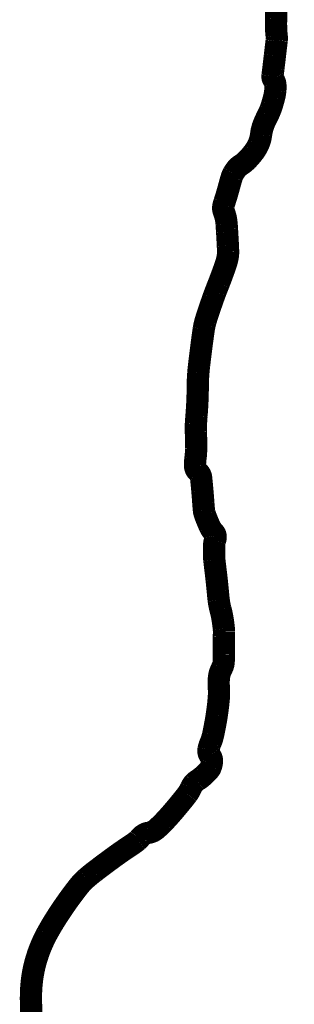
# Model space of a CAD drawing. Header units: feet. Extents: x 7.2 to 15.8, y 14.4 to 25.4.
# Tile 146 of 149: x 14.8776 to 14.9629, y 16.0754 to 16.3813. Entities that reach past the tile are written whole.
import ezdxf

# ---------------------------------------------------------------- set-up
doc = ezdxf.new("R2010")
doc.units = ezdxf.units.FT
doc.header["$MEASUREMENT"] = 0
doc.layers.add('BELMONT-BORDER', color=5, linetype='CONTINUOUS')

msp = doc.modelspace()

# ---------------------------------------------------------------- linework, layer by layer
at = {"layer": 'BELMONT-BORDER', "color": 5, "const_width": 0.00691}
msp.add_lwpolyline([(14.88142, 16.06935, -0.015708), (14.8811, 16.07724, -0.031479), (14.88141, 16.08287, -0.034275), (14.88237, 16.08796, -0.030227), (14.88395, 16.09282, -0.030822), (14.88607, 16.09736, -0.013653), (14.88828, 16.10116, -0.0113), (14.89117, 16.10561, -0.018226), (14.89598, 16.11215, -0.044745), (14.89826, 16.11455, -0.016582), (14.90085, 16.11667, -0.006726), (14.90747, 16.12161, -0.012642), (14.91213, 16.12481, 0.026773), (14.91428, 16.12638, 0.056474), (14.91479, 16.12691, -0.039177), (14.91551, 16.12769, -0.150164), (14.91763, 16.12873, 0.138713), (14.91995, 16.1298, 0.024337), (14.92225, 16.13197, 0.015887), (14.92549, 16.13557, 0.004972), (14.92821, 16.13885, 0.009204), (14.92963, 16.14066, 0.060016), (14.93084, 16.14276, -0.08562), (14.93177, 16.14419, -0.066961), (14.93281, 16.14504, 0.042669), (14.93449, 16.1463, 0.016435), (14.93569, 16.14744, 0.022735), (14.93649, 16.14833, 0.087723), (14.93693, 16.14911, 0.048764), (14.93731, 16.15068, 0.212054), (14.93676, 16.15265, -0.219963), (14.93624, 16.15457, -0.060601), (14.93687, 16.15664, 0.050495), (14.93766, 16.15909, 0.014654), (14.93881, 16.16524, 0.017513), (14.93943, 16.17044, 0.040704), (14.93944, 16.17407, -0.049596), (14.9395, 16.17705, -0.095824), (14.94039, 16.17982, 0.123104), (14.94097, 16.18202, 0.003746), (14.94098, 16.1841, -0.003374), (14.94098, 16.18641, -0.002371), (14.94103, 16.18974, 0.005253), (14.94105, 16.19125, 0.025645), (14.941, 16.19213, 0.009099), (14.9407, 16.1946, 0.032349), (14.93998, 16.19808, -0.038866), (14.93941, 16.20098, -0.005633), (14.93913, 16.20376, 0.004278), (14.93876, 16.20741, 0.003884), (14.93838, 16.21068, -0.004622), (14.93806, 16.21343, -0.022474), (14.93799, 16.21465, -0.008176), (14.93799, 16.218, -0.086091), (14.93832, 16.21973, 0.125731), (14.93845, 16.22094, 0.162565), (14.9379, 16.22204, -0.089351), (14.93665, 16.22384, -0.020283), (14.93512, 16.22761, -0.061517), (14.93482, 16.22892, -0.009183), (14.93463, 16.23123, 0.005713), (14.93434, 16.23494, 0.002097), (14.93412, 16.23734, 0.003018), (14.93395, 16.23901, 0.196239), (14.93294, 16.24088, -0.213414), (14.93207, 16.24264, -0.045892), (14.93218, 16.24492, 0.034221), (14.9324, 16.24797, 0.009733), (14.93233, 16.25327, -0.020769), (14.93234, 16.25576, -0.00839), (14.93251, 16.25821, 0.00644), (14.93273, 16.26141, 0.013169), (14.93291, 16.26741, -0.019115), (14.93308, 16.27154, -0.008961), (14.93332, 16.27394, -0.00333), (14.93411, 16.28036, -0.004058), (14.93478, 16.28519, -0.016391), (14.935, 16.28638, -0.019794), (14.93535, 16.28774, -0.009075), (14.93628, 16.29067, -0.003026), (14.93775, 16.29493, -0.006949), (14.93843, 16.29677, -0.002766), (14.93893, 16.29806, 0.000844), (14.93944, 16.29935, 0.005211), (14.94073, 16.30277, 0.006616), (14.94168, 16.30549, 0.037068), (14.9422, 16.30753, 0.048072), (14.94233, 16.30915, 0.007704), (14.94226, 16.31108, 0.003539), (14.94203, 16.31526, 0.000724), (14.94197, 16.31627, 0.000448), (14.94186, 16.31789, 0.078307), (14.94102, 16.32162, -0.158146), (14.94089, 16.32355, -0.01793), (14.9412, 16.32462, 0.008544), (14.9419, 16.32685, 0.006412), (14.94285, 16.33024, -0.010214), (14.94346, 16.33236, -0.055155), (14.94395, 16.3335, -0.038278), (14.94496, 16.33498, -0.084483), (14.94622, 16.3361, 0.057731), (14.94814, 16.33763, 0.034881), (14.95039, 16.34025, 0.049899), (14.95164, 16.34233, 0.081597), (14.95256, 16.34552, -0.072183), (14.95352, 16.34915, -0.01907), (14.95464, 16.35152, 0.02749), (14.95539, 16.35317, 0.017489), (14.95593, 16.35471, 0.011891), (14.95659, 16.35701, 0.037694), (14.95698, 16.35918, 0.042798), (14.95701, 16.36113, 0.147885), (14.95645, 16.36261, -0.194316), (14.95611, 16.3638, -0.002644), (14.95639, 16.36611, 0.001533), (14.95686, 16.37009, 0.000167), (14.95739, 16.37461, 0.002446), (14.95743, 16.37492, 0.058399), (14.95741, 16.3763, -0.028804), (14.95722, 16.37909, -0.008123), (14.95723, 16.38162, 0.009336), (14.95724, 16.38416, 0.009851), (14.95719, 16.38547, 0.005039)], format="xyb", dxfattribs=at)

doc.saveas('drawing.dxf')
